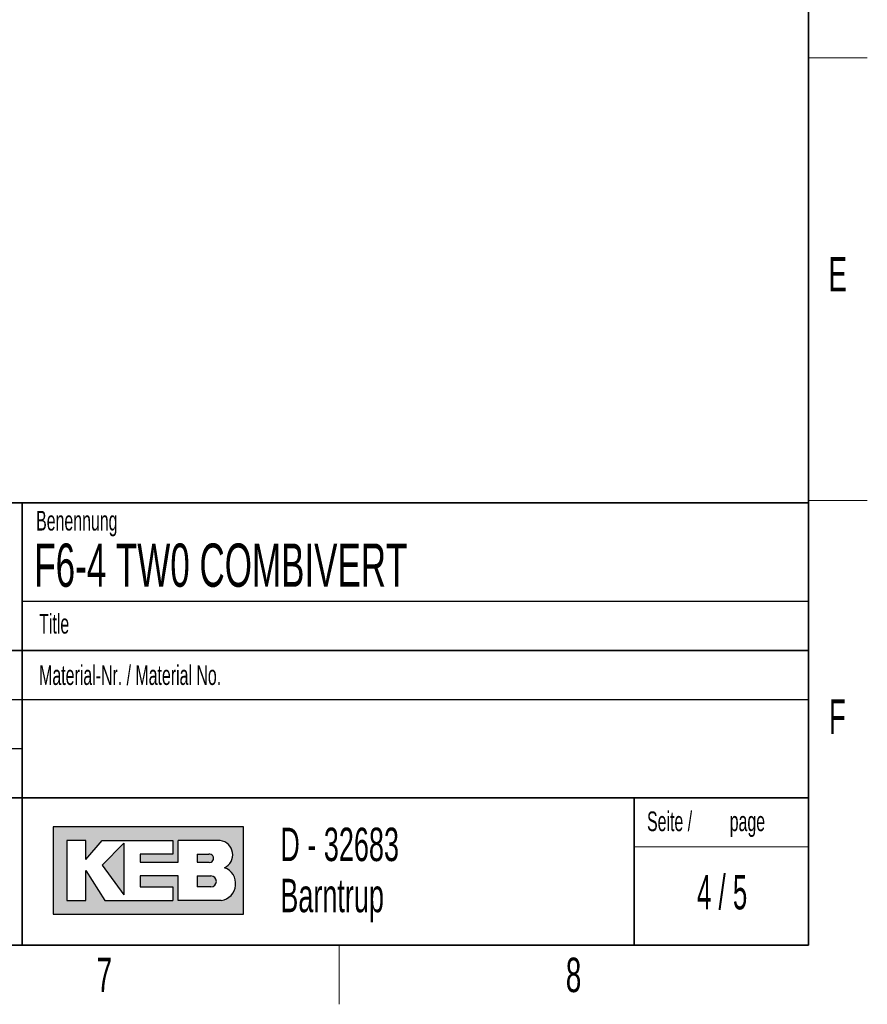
# Paper-space layout 'Blatt4' of a CAD drawing. Header units: millimetres. Extents: x 5 to 418, y 2 to 292.
# Tile 42 of 52: x 328 to 414, y 6 to 106. Entities that reach past the tile are written whole.
import ezdxf

# ---------------------------------------------------------------- set-up
doc = ezdxf.new("R2010")
doc.units = ezdxf.units.MM
doc.layers.add('SLD-0', color=7, linetype='Continuous')
doc.styles.add('SLDTEXTSTYLE0', font='TXT', dxfattribs={"width": 0.605})
doc.styles.add('SLDTEXTSTYLE1', font='TXT', dxfattribs={"width": 0.563})

# ---------------------------------------------------------------- blocks, each defined once
blk = doc.blocks.new('SW_NOTE_0_72')
at = {"layer": 'SLD-0', "color": 0, "char_height": 3.4, "attachment_point": 1, "style": 'SLDTEXTSTYLE0'}
for s, insert in [('D - 32683', (0, 4.3828303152)), ('Barntrup', (0, -0.8171696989))]:
    blk.add_mtext(s, dxfattribs=dict(at, insert=insert))
blk = doc.blocks.new('SW_NOTE_0_73')
at = {"layer": 'SLD-0', "color": 0, "char_height": 2, "attachment_point": 1, "style": 'SLDTEXTSTYLE0'}
for s, insert in [('Seite /', (0, 2.5781354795)), ('page', (8.413542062, 2.5784205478))]:
    blk.add_mtext(s, dxfattribs=dict(at, insert=insert))

psp = doc.layouts.new('Blatt4')

# ---------------------------------------------------------------- hatches: boundary and pattern name
at = {"linetype": 'Continuous'}
h = psp.add_hatch(color=7, dxfattribs=at)
h.paths.add_polyline_path([(331.1423676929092, 15.18257760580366), (350.5207896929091, 15.18257760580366), (350.5207896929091, 24.04128480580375), (331.1423676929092, 24.04128480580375)], flags=0)
edge = h.paths.add_edge_path(flags=0)
edge.add_arc((347.9991875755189, 18.26988521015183), 1.720915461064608, -81.72003226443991, 70.17096003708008, ccw=False)
edge.add_line((348.2470169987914, 16.56690822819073), (348.2293995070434, 16.56675060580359))
edge.add_line((348.2293995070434, 16.56675060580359), (343.8767592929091, 16.56675060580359))
edge.add_line((343.8767592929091, 16.56675060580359), (343.8767592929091, 19.05826200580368))
edge.add_line((343.8767592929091, 19.05826200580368), (340.0010748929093, 19.05826200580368))
edge.add_line((340.0010748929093, 19.05826200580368), (340.0010748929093, 17.95092360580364))
edge.add_line((340.0010748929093, 17.95092360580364), (343.3230900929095, 17.95092360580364))
edge.add_line((343.3230900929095, 17.95092360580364), (343.3230900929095, 16.56675060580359))
edge.add_line((343.3230900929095, 16.56675060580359), (336.4022250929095, 16.56675060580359))
edge.add_line((336.4022250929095, 16.56675060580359), (334.4643828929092, 19.61193120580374))
edge.add_line((334.4643828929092, 19.61193120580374), (334.4643828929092, 16.56675060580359))
edge.add_line((334.4643828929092, 16.56675060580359), (332.5265406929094, 16.56675060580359))
edge.add_line((332.5265406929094, 16.56675060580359), (332.5265406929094, 22.65711180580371))
edge.add_line((332.5265406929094, 22.65711180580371), (334.4643828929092, 22.65711180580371))
edge.add_line((334.4643828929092, 22.65711180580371), (334.4643828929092, 20.71926960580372))
edge.add_line((334.4643828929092, 20.71926960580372), (336.1253904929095, 22.65711180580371))
edge.add_line((336.1253904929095, 22.65711180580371), (343.3230900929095, 22.65711180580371))
edge.add_line((343.3230900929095, 22.65711180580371), (343.3230900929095, 21.27293880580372))
edge.add_line((343.3230900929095, 21.27293880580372), (340.0010748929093, 21.27293880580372))
edge.add_line((340.0010748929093, 21.27293880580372), (340.0010748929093, 20.44243500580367))
edge.add_line((340.0010748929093, 20.44243500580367), (343.8767592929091, 20.44243500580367))
edge.add_line((343.8767592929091, 20.44243500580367), (343.8767592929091, 22.65711180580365))
edge.add_line((343.8767592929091, 22.65711180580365), (348.1497422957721, 22.65711180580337))
edge.add_line((348.1497422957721, 22.65711180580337), (348.151741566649, 22.65711180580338))
edge.add_line((348.151741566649, 22.65711180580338), (348.1521661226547, 22.65713246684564))
edge.add_arc((347.9523797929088, 21.20834406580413), 1.462498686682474, -64.4589412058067, 82.1484933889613, ccw=False)
psp.add_hatch(color=7, dxfattribs=at).paths.add_polyline_path([(338.3400672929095, 17.12041980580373), (338.3400672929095, 22.38027720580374), (336.1253904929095, 20.16560040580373)], flags=0)
h = psp.add_hatch(color=7, dxfattribs=at)
edge = h.paths.add_edge_path(flags=0)
edge.add_line((345.8146014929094, 20.44243500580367), (346.974194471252, 20.44243500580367))
edge.add_arc((347.0534490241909, 20.85768690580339), 0.4227474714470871, 259.1945394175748, 460.8054605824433)
edge.add_line((346.9741944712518, 21.27293880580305), (345.8146014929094, 21.27293880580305))
edge.add_line((345.8146014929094, 21.27293880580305), (345.8146014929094, 20.44243500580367))
h = psp.add_hatch(color=7, dxfattribs=at)
edge = h.paths.add_edge_path(flags=0)
edge.add_line((345.8146014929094, 17.95092360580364), (347.1991847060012, 17.95092360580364))
edge.add_arc((347.1991847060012, 18.50459280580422), 0.5536692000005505, 270.0000000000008, 450.0000000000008)
edge.add_line((347.1991847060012, 19.05826200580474), (347.1703327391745, 19.05826200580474))
edge.add_line((347.1703327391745, 19.05826200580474), (345.8146014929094, 19.05826200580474))
edge.add_line((345.8146014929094, 19.05826200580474), (345.8146014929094, 17.95092360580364))

# ---------------------------------------------------------------- linework, layer by layer
at = {"layer": 'SLD-0', "lineweight": 35}
for p, q in [((408, 12), (408, 282.5)), ((135, 57), (408, 57)), ((328, 57.0000000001), (328, 12)), ((408, 57), (408, 12)), ((408, 42), (288, 42)), ((288, 27), (408, 27)), ((390.2572074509, 27), (390.2572074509, 12)), ((26, 12), (408, 12)), ((135, 12), (408, 12))]:
    psp.add_line(p, q, dxfattribs=at)
at = {"layer": 'SLD-0', "lineweight": 18}
for p, q in [((408, 102.25), (414, 102.25)), ((408, 57.25), (414, 57.25)), ((390.2572074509, 22), (408, 22)), ((360.25, 6), (360.25, 12))]:
    psp.add_line(p, q, dxfattribs=at)
at = {"layer": 'SLD-0'}
for p, q in [((328, 47.0000000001), (408, 47.0000000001)), ((288, 37), (408, 37)), ((288, 32), (328, 32)), ((348.1497422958, 22.6571118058), (348.1517415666, 22.6571118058)), ((348.1517415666, 22.6571118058), (348.1521661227, 22.6571324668)), ((348.229399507, 16.5667506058), (348.2470169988, 16.5669082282))]:
    psp.add_line(p, q, dxfattribs=at)
at = {"layer": 'SLD-0', "linetype": 'Continuous'}
for p, q in [((350.5207896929, 24.0412848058), (331.1423676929, 24.0412848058)), ((331.1423676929, 24.0412848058), (331.1423676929, 15.1825776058)), ((350.5207896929, 15.1825776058), (350.5207896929, 24.0412848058)), ((334.4643828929, 22.6571118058), (332.5265406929, 22.6571118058)), ((332.5265406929, 22.6571118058), (332.5265406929, 16.5667506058)), ((334.4643828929, 20.7192696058), (336.1253904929, 22.6571118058)), ((334.4643828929, 20.7192696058), (334.4643828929, 22.6571118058)), ((336.1253904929, 22.6571118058), (343.3230900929, 22.6571118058)), ((338.3400672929, 22.3802772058), (336.1253904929, 20.1656004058)), ((338.3400672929, 22.3802772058), (338.3400672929, 17.1204198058)), ((343.3230900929, 22.6571118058), (343.3230900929, 21.2729388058)), ((348.1497422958, 22.6571118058), (343.8767592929, 22.6571118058)), ((343.8767592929, 20.4424350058), (343.8767592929, 22.6571118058)), ((348.1497422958, 22.6571118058), (348.1517415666, 22.6571118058)), ((348.1517415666, 22.6571118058), (348.1521661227, 22.6571324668)), ((340.0010748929, 21.2729388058), (340.0010748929, 20.4424350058)), ((343.3230900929, 21.2729388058), (340.0010748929, 21.2729388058)), ((345.8146014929, 21.2729388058), (346.9741944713, 21.2729388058)), ((345.8146014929, 21.2729388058), (345.8146014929, 20.4424350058)), ((336.1253904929, 20.1656004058), (338.3400672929, 17.1204198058)), ((340.0010748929, 20.4424350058), (343.8767592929, 20.4424350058)), ((345.8146014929, 20.4424350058), (346.9741944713, 20.4424350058)), ((334.4643828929, 16.5667506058), (334.4643828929, 19.6119312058)), ((334.4643828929, 19.6119312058), (336.4022250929, 16.5667506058)), ((340.0010748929, 19.0582620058), (340.0010748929, 17.9509236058)), ((343.8767592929, 19.0582620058), (340.0010748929, 19.0582620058)), ((343.8767592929, 16.5667506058), (343.8767592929, 19.0582620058)), ((345.8146014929, 19.0582620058), (347.199184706, 19.0582620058)), ((345.8146014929, 19.0582620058), (345.8146014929, 17.9509236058)), ((347.1703327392, 19.0582620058), (347.199184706, 19.0582620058)), ((340.0010748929, 17.9509236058), (343.3230900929, 17.9509236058)), ((343.3230900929, 17.9509236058), (343.3230900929, 16.5667506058)), ((347.199184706, 17.9509236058), (345.8146014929, 17.9509236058)), ((332.5265406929, 16.5667506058), (334.4643828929, 16.5667506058)), ((336.4022250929, 16.5667506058), (343.3230900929, 16.5667506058)), ((348.229399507, 16.5667506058), (343.8767592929, 16.5667506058)), ((348.229399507, 16.5667506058), (348.2470169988, 16.5669082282)), ((331.1423676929, 15.1825776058), (350.5207896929, 15.1825776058))]:
    psp.add_line(p, q, dxfattribs=at)
for centre, radius, start, end in [((347.9523797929, 21.2083440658), 1.462498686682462, 295.5410587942, 82.148493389), ((347.0534490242, 20.8576869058), 0.4227474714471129, 259.1945394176, 100.8054605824), ((347.199184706, 18.5045928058), 0.5536692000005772, 270, 90), ((347.9991875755, 18.2698852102), 1.720915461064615, 278.2799677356, 70.1709600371)]:
    psp.add_arc(centre, radius, start, end, dxfattribs=at)

# ---------------------------------------------------------------- block references
at = {"layer": 'SLD-0'}
for name, p in [('SW_NOTE_0_73', (391.5827404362, 23.0329928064)), ('SW_NOTE_0_72', (354.2591907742, 19.5828264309))]:
    psp.add_blockref(name, p, dxfattribs=at)

# ---------------------------------------------------------------- texts
for s, insert, char_height, attachment_point, style in [('E', (410.9815679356, 82.0010772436), 3.5, 2, 'SLDTEXTSTYLE0'), ('Benennung', (329.4092408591, 56.1865848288), 2, 1, 'SLDTEXTSTYLE0'), ('F6-4 TW0 COMBIVERT', (329.222041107, 52.8643539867), 4.4, 1, 'SLDTEXTSTYLE0'), ('Title', (329.7169273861, 45.7051426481), 2, 1, 'SLDTEXTSTYLE0'), ('Material-Nr. / Material No.', (329.7169273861, 40.4793879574), 2, 1, 'SLDTEXTSTYLE0'), ('F', (410.9536166, 37.0010772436), 3.5, 2, 'SLDTEXTSTYLE0'), ('4 / 5', (399.2207129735, 19.1523676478), 3.5, 2, 'SLDTEXTSTYLE1'), ('7', (336.3527123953, 10.7429955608), 3.5, 2, 'SLDTEXTSTYLE0'), ('8', (384.1027123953, 10.7429955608), 3.5, 2, 'SLDTEXTSTYLE0')]:
    psp.add_mtext(s, dxfattribs=dict(at, insert=insert, char_height=char_height, attachment_point=attachment_point, style=style))

doc.saveas('drawing.dxf')
